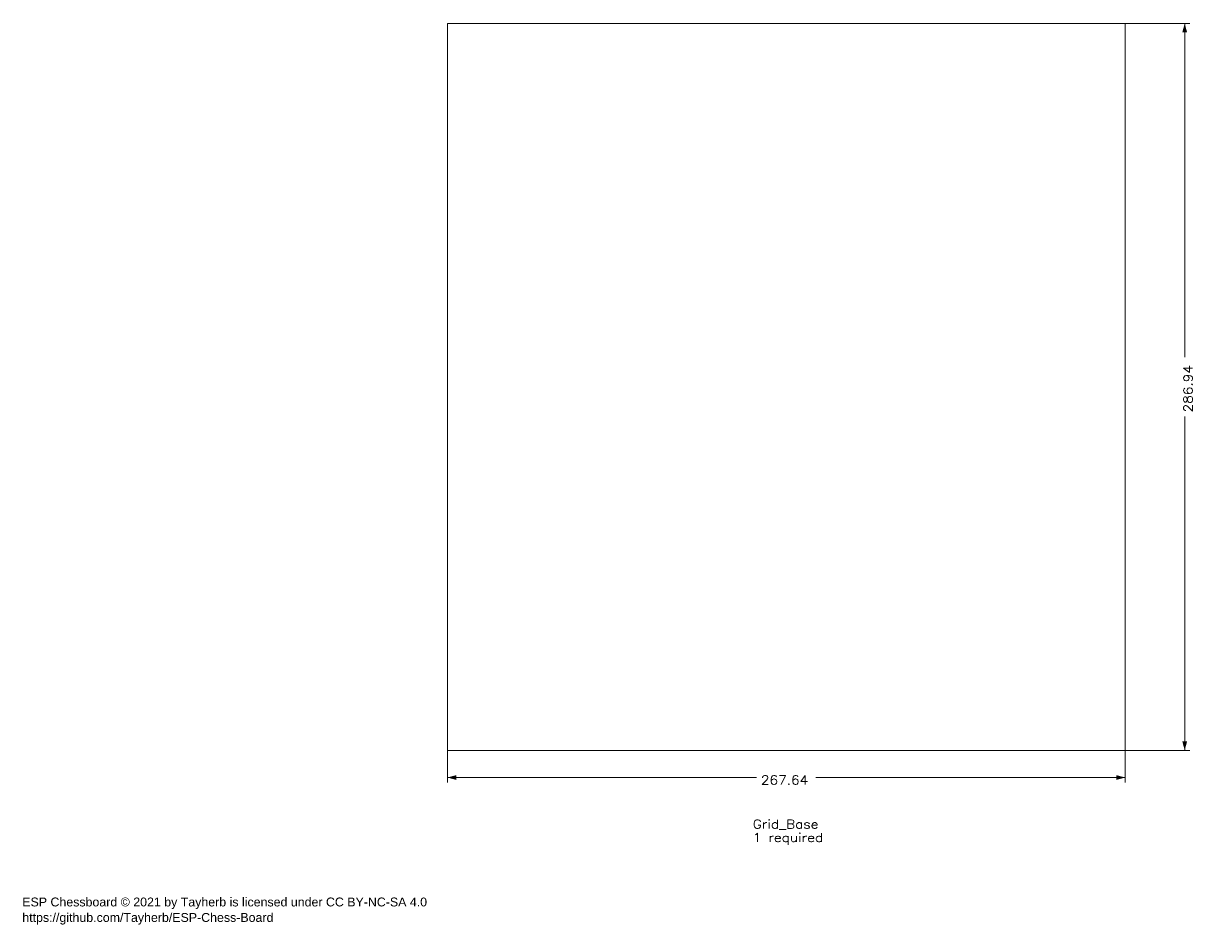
# Model space of a CAD drawing. Header units: millimetres. Extents: x 6 to 467, y 2 to 358.
import ezdxf

# ---------------------------------------------------------------- set-up
doc = ezdxf.new("R2010")
doc.units = ezdxf.units.MM
doc.layers.add('1', color=7, linetype='Continuous', true_color=0xffffff)
doc.styles.add('Arial', font='Arial')
doc.styles.add('blockfont', font='simplex.shx')
doc.dimstyles.get("Standard").update_dxf_attribs({"dimtxt": 0.18, "dimasz": 0.18, "dimexe": 0.18, "dimexo": 0.0625, "dimgap": 0.09, "dimtad": 0, "dimtih": 1, "dimtoh": 1, "dimdec": 4, "dimzin": 0, "dimdsep": 46, "dimtxsty": 'Standard', "dimcen": 0.09, "dimadec": 0, "dimazin": 0, "dimtfac": 1, "dimtdec": 4, "dimtofl": 0, "dimtmove": 0, "dimatfit": 3, "dimfxl": 0, "dimtolj": 1, "dimtzin": 0, "dimarcsym": 0})

# ---------------------------------------------------------------- blocks, each defined once
blk = doc.blocks.new('_U0')
at = {"layer": '1', "color": 18, "lineweight": 13}
for p, q in [((440.78, 358.45), (466.28, 358.45)), ((464.28, 358.45), (464.28, 226.7)), ((464.28, 71.51), (464.28, 203.27)), ((440.78, 71.51), (466.28, 71.51))]:
    blk.add_line(p, q, dxfattribs=at)
at = {"layer": '1', "color": 18, "lineweight": 18}
for points in [[(464.28, 358.45), (465.21, 354.95), (463.34, 354.95)], [(464.28, 71.51), (463.34, 75.01), (465.21, 75.01)]]:
    blk.add_solid(points, dxfattribs=at)
at = {"layer": '1', "color": 18, "linetype": 'Continuous', "lineweight": 13, "insert": (467.34, 204.92), "char_height": 3.5, "attachment_point": 7, "rotation": 90, "line_spacing_factor": 0.903614, "style": 'blockfont'}
blk.add_mtext('\\W1.1315;286.94', dxfattribs=at)
blk = doc.blocks.new('_U1')
at = {"layer": '1', "color": 18, "lineweight": 13}
for p, q in [((173.14, 71.51), (173.14, 58.79)), ((440.78, 71.51), (440.78, 58.79)), ((173.14, 60.79), (295.25, 60.79)), ((440.78, 60.79), (318.68, 60.79))]:
    blk.add_line(p, q, dxfattribs=at)
at = {"layer": '1', "color": 18, "lineweight": 18}
for points in [[(173.14, 60.79), (176.64, 61.72), (176.64, 59.85)], [(440.78, 60.79), (437.28, 59.85), (437.28, 61.72)]]:
    blk.add_solid(points, dxfattribs=at)
at = {"layer": '1', "color": 18, "linetype": 'Continuous', "lineweight": 13, "insert": (296.93, 58.06), "char_height": 3.5, "attachment_point": 7, "line_spacing_factor": 0.903614, "style": 'blockfont'}
blk.add_mtext('\\W1.1315;267.64', dxfattribs=at)

msp = doc.modelspace()

# ---------------------------------------------------------------- linework, layer by layer
at = {"layer": '1', "color": 154, "linetype": 'Continuous', "lineweight": 18}
for p, q in [((173.143, 71.511), (173.143, 358.451)), ((173.143, 358.451), (440.783, 358.451)), ((440.783, 358.451), (440.783, 71.511)), ((440.783, 71.511), (173.143, 71.511))]:
    msp.add_line(p, q, dxfattribs=at)

# ---------------------------------------------------------------- texts
at = {"layer": '1', "color": 18, "linetype": 'Continuous', "lineweight": 13, "char_height": 3.5, "attachment_point": 7}
for s, insert, line_spacing_factor, style in [('\\W1.1388;Grid_Base\\P1 required', (293.69, 34.195), 0.903614, 'blockfont'), ('\\fArial|b0|i0;\\W1.0000;ESP Chessboard © 2021 by Tayherb is licensed under CC BY-NC-SA 4.0\\Phttps://github.com/Tayherb/ESP-Chess-Board', (5.25, 2.74), 1.047437, 'Arial')]:
    msp.add_mtext(s, dxfattribs=dict(at, insert=insert, line_spacing_factor=line_spacing_factor, style=style))

# ---------------------------------------------------------------- dimensions: what is measured, and where the dimension line sits
at = {"layer": '1', "color": 18, "linetype": 'Continuous', "lineweight": 13}
dim = msp.add_linear_dim(base=(464.275, 71.511), p1=(440.783, 358.451), p2=(440.783, 71.511), angle=90, dimstyle='Standard', override={"dimtxt": 3.5, "dimasz": 3.5, "dimexe": 2, "dimexo": 0, "dimgap": 1.5, "dimtih": 0, "dimtoh": 0, "dimdec": 2, "dimlfac": 1, "dimdsep": 46, "dimlunit": 2, "dimtxsty": 'blockfont', "dimsah": 1, "dimse1": 0, "dimse2": 0, "dimsd1": 0, "dimsd2": 0, "dimclrd": 18, "dimclre": 18, "dimclrt": 18, "dimtol": 0, "dimtm": -0.1, "dimtfac": 1, "dimtdec": 2, "dimtofl": 1, "dimtmove": 0, "dimlwd": 13, "dimlwe": 13}, dxfattribs=at)
dim.commit()
dim.dimension.update_dxf_attribs({"geometry": '_U0', "text_midpoint": (464.275, 214.981), "dimtype": 160})
dim = msp.add_linear_dim(base=(173.143, 60.787), p1=(440.783, 71.511), p2=(173.143, 71.511), dimstyle='Standard', override={"dimtxt": 3.5, "dimasz": 3.5, "dimexe": 2, "dimexo": 0, "dimgap": 1.5, "dimtih": 0, "dimtoh": 0, "dimdec": 2, "dimlfac": 1, "dimdsep": 46, "dimlunit": 2, "dimtxsty": 'blockfont', "dimsah": 1, "dimse1": 0, "dimse2": 0, "dimsd1": 0, "dimsd2": 0, "dimclrd": 18, "dimclre": 18, "dimclrt": 18, "dimtol": 0, "dimtm": -0.1, "dimtfac": 1, "dimtdec": 2, "dimtofl": 1, "dimtmove": 0, "dimlwd": 13, "dimlwe": 13}, dxfattribs=at)
dim.commit()
dim.dimension.update_dxf_attribs({"geometry": '_U1', "text_midpoint": (306.963, 60.787), "dimtype": 160})

doc.saveas('drawing.dxf')
